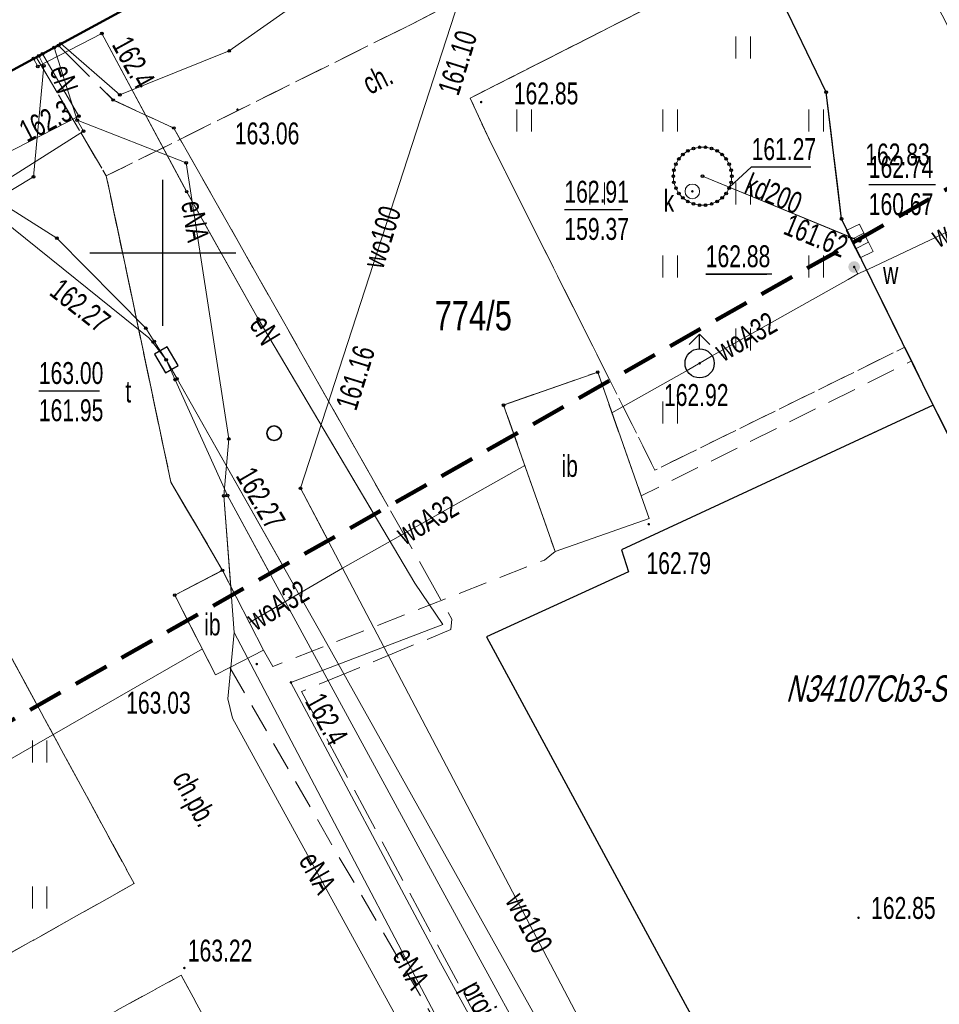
# Model space of a CAD drawing. Header units: metres. Extents: x 0 to 8443948, y 0 to 5887002.
# Tile 187 of 256: x 8442545 to 8442577, y 5886074 to 5886108. Entities that reach past the tile are written whole.
import ezdxf
from ezdxf.enums import TextEntityAlignment as Align

# ---------------------------------------------------------------- set-up
doc = ezdxf.new("R2010")
doc.units = ezdxf.units.M
doc.header["$MEASUREMENT"] = 0
for name, pattern in [('1.0_0.5', [1.5, 1, -0.5]), ('1.5_0.5', [2, 1.5, -0.5]), ('4', [1.8, 1.2, -0.6])]:
    doc.linetypes.add(name, pattern=pattern)
doc.layers.get('0').update_dxf_attribs({"color": 250, "linetype": 'CONTINUOUS', "lineweight": 5})
doc.layers.add('- ABM', color=200, linetype='CONTINUOUS', lineweight=30)
for name, color, linetype in [('211-numer działki ewidencyjnej', 253, 'CONTINUOUS'), ('312-budynek ewidencyjny', 253, 'CONTINUOUS'), ('chodnik', 253, 'CONTINUOUS'), ('chodnik-Atr17', 253, 'CONTINUOUS'), ('hydrant', 253, 'CONTINUOUS'), ('inna budowla', 253, 'CONTINUOUS'), ('inna budowla-Atr17', 253, 'CONTINUOUS'), ('jezdnia', 253, 'CONTINUOUS'), ('komora podziemna', 253, 'CONTINUOUS'), ('kratka ściekowa', 253, 'CONTINUOUS'), ('krawężnik', 253, 'CONTINUOUS'), ('Obszar opracowania', 253, 'CONTINUOUS'), ('obszar utwardzony', 253, 'CONTINUOUS'), ('pikieta sztuczna', 253, 'CONTINUOUS'), ('pikieta sztuczna-Atr2', 253, 'CONTINUOUS'), ('przewód elektroenergetyczny podziemny', 253, 'CONTINUOUS'), ('przewód elektroenergetyczny podziemny - ob. projektowany', 253, 'CONTINUOUS'), ('przewód elektroenergetyczny podziemny - ob. projektowany-Atr1', 253, 'CONTINUOUS'), ('przewód elektroenergetyczny podziemny-Atr1', 253, 'CONTINUOUS'), ('przewód kanalizacyjny', 253, 'CONTINUOUS'), ('przewód kanalizacyjny-Atr1', 253, 'CONTINUOUS'), ('przewód telekomunikacyjny podziemny', 253, 'CONTINUOUS'), ('przewód wodociągowy', 253, 'CONTINUOUS'), ('przewód wodociągowy-Atr1', 253, 'CONTINUOUS'), ('Punkt roboczy BDOT GESUT K1', 7, 'CONTINUOUS'), ('rzędna', 253, 'CONTINUOUS'), ('rzędna-Atr2', 253, 'CONTINUOUS'), ('rzędna-Atr3', 253, 'CONTINUOUS'), ('Szczegółowa osnowa geodezyjna pozioma-Atr103', 253, 'CONTINUOUS'), ('trawnik', 253, 'CONTINUOUS'), ('Wstawianie ramki sekcyjnej z opisem', 253, 'CONTINUOUS'), ('właz do komory lub kanału - okrągły', 253, 'CONTINUOUS'), ('właz do komory lub kanału - okrągły-Atr17', 253, 'CONTINUOUS'), ('właz do komory lub kanału - prostokątny', 253, 'CONTINUOUS'), ('właz do komory lub kanału - prostokątny-Atr17', 253, 'CONTINUOUS'), ('zasuwa lub zawór', 253, 'CONTINUOUS'), ('zasuwa lub zawór-Atr17', 253, 'CONTINUOUS')]:
    doc.layers.add(name, color=color, linetype=linetype)
doc.styles.get("Standard").update_dxf_attribs({"font": 'Working1250', "width": 0.75})

# ---------------------------------------------------------------- blocks, each defined once
blk = doc.blocks.new('TU04')
at = {"color": 0, "linetype": 'Continuous', "lineweight": 13}
for p, q in [((0, 0), (0, 0.75)), ((0.5, 0), (0.5, 0.75))]:
    blk.add_line(p, q, dxfattribs=at)
blk = doc.blocks.new('PW01')
at = {"linetype": 'Continuous', "lineweight": 13}
h = blk.add_hatch(color=0, dxfattribs=at)
edge = h.paths.add_edge_path()
edge.add_arc((0, 0), 0.045, 0, 360)
blk = doc.blocks.new('SUWH')
at = {"color": 0, "linetype": 'Continuous'}
for p in [(-0.354, 0.646), (0, 0.5), (0.354, 0.646)]:
    blk.add_line(p, (0, 1), dxfattribs=at)
blk.add_circle((0, 0), 0.5, dxfattribs=at)
blk = doc.blocks.new('US25')
at = {"linetype": 'Continuous', "lineweight": 0}
h = blk.add_hatch(color=0, dxfattribs=at)
edge = h.paths.add_edge_path()
edge.add_arc((0, 0), 0.2, 0, 360)
blk = doc.blocks.new('US05')
at = {"color": 0, "linetype": 'Continuous', "lineweight": 13}
for p, q in [((-0.525, -0.25), (-0.525, 0.25)), ((-0.525, 0.25), (-0.175, 0.25)), ((-0.175, -0.25), (-0.175, 0.25)), ((-0.175, 0.25), (0.175, 0.25)), ((0.175, -0.25), (0.175, 0.25)), ((0.175, 0.25), (0.525, 0.25)), ((0.525, -0.25), (0.525, 0.25)), ((-0.525, -0.25), (-0.175, -0.25)), ((-0.175, -0.25), (0.175, -0.25)), ((0.175, -0.25), (0.525, -0.25))]:
    blk.add_line(p, q, dxfattribs=at)
blk = doc.blocks.new('RAMKA500K')
at = {"color": 0}
for p, q in [((150, 97.5), (150, 102.5)), ((147.5, 100), (152.5, 100))]:
    blk.add_line(p, q, dxfattribs=at)
blk = doc.blocks.new('US22')
at = {"color": 0, "linetype": 'Continuous', "lineweight": 13}
blk.add_circle((0, 0), 0.25, dxfattribs=at)
blk = doc.blocks.new('SUPWP')
at = {"color": 0, "linetype": 'Continuous'}
blk.add_lwpolyline([(-0.375, -0.25), (0.375, -0.25), (0.375, 0.25), (-0.375, 0.25)], close=True, dxfattribs=at)
blk = doc.blocks.new('PIKIETAW1891')
at = {"color": 0}
blk.add_circle((0, 0), 0.045, dxfattribs=at)
blk = doc.blocks.new('GBNMKOIU')
at = {"layer": '- ABM', "color": 1, "linetype": 'Continuous', "lineweight": 35}
blk.add_circle((-14.864, -412.998), 0.25, dxfattribs=at)
at = {"layer": '312-budynek ewidencyjny', "color": 7, "linetype": 'Continuous', "lineweight": 50, "flags": 128}
blk.add_lwpolyline([(-29.855, -409.112), (-30.255, -415.664)], dxfattribs=at)
at = {"layer": 'chodnik', "color": 7, "linetype": '1.0_0.5', "lineweight": 18}
for points in [[(-10.918, -417.056), (-11.814, -416.981), (-15.313, -416.883), (-25.382, -413.202), (-24.268, -401.731), (-23.289, -389.834), (-20.076, -390.202)], [(-20.076, -390.202), (-21.045, -401.232), (-19.29, -401.444), (-10.309, -402.288)], [(-10.321, -402.594), (-10.774, -402.493), (-11.521, -405.823), (-10.464, -406.059)], [(-30.255, -415.664), (-30.105, -413.082), (-25.382, -413.202), (-15.313, -416.883), (-11.814, -416.981), (-11.962, -418.822), (-10.994, -418.904)], [(-11.238, -424.812), (-16.117, -424.515)]]:
    blk.add_lwpolyline(points, dxfattribs=at)
at = {"layer": 'inna budowla', "color": 7, "linetype": 'Continuous', "lineweight": 18}
for points in [[(-11.521, -405.823), (-10.774, -402.493), (-10.321, -402.594)], [(-10.464, -406.059), (-11.521, -405.823)], [(-11.962, -418.822), (-11.814, -416.981), (-10.918, -417.056)], [(-10.994, -418.904), (-11.962, -418.822)]]:
    blk.add_lwpolyline(points, dxfattribs=at)
at = {"layer": 'jezdnia', "color": 7, "linetype": '1.5_0.5', "lineweight": 18}
blk.add_lwpolyline([(-69.144, -384.999), (-62.879, -385.665), (-51.636, -386.861), (-36.571, -388.356), (-35.352, -388.48), (-23.289, -389.834), (-20.076, -390.202), (-14.767, -390.781), (-10.805, -392.63), (-9.914, -392.721)], dxfattribs=at)
at = {"layer": 'komora podziemna', "color": 34, "linetype": 'Continuous', "lineweight": 18, "flags": 128}
blk.add_lwpolyline([(-14.035, -395.046), (-13.867, -395.174), (-13.735, -395.34), (-13.635, -395.52), (-13.582, -395.718), (-13.562, -395.931), (-13.594, -396.134), (-13.672, -396.334), (-13.778, -396.503), (-13.923, -396.66), (-14.091, -396.779), (-14.291, -396.855), (-14.493, -396.894), (-14.698, -396.883), (-14.905, -396.837), (-15.094, -396.743), (-15.261, -396.614), (-15.394, -396.449), (-15.494, -396.269), (-15.547, -396.071), (-15.567, -395.858), (-15.534, -395.654), (-15.457, -395.455), (-15.351, -395.285), (-15.206, -395.128), (-15.038, -395.009), (-14.837, -394.934), (-14.636, -394.895), (-14.43, -394.905), (-14.223, -394.952)], close=True, dxfattribs=at)
at = {"layer": 'krawężnik', "color": 7, "linetype": 'Continuous', "lineweight": 25}
blk.add_lwpolyline([(-9.914, -392.72), (-10.805, -392.63), (-14.767, -390.781), (-20.076, -390.202), (-23.289, -389.834), (-35.352, -388.48), (-36.571, -388.356), (-51.636, -386.861), (-62.879, -385.665), (-69.144, -384.999)], dxfattribs=at)
at = {"layer": 'przewód elektroenergetyczny podziemny', "color": 1, "linetype": 'Continuous', "lineweight": 18, "flags": 128}
for points in [[(-27.98, -383.828), (-27.566, -393.211), (-26.783, -407.364), (-27.496, -411.339), (-30.05, -412.126)], [(-27.531, -413.039), (-30.062, -412.39)], [(-34.28, -450.605), (-32.689, -434.517), (-32.423, -430.863), (-31.524, -422.889), (-31.451, -422.262), (-31.153, -421.918), (-26.733, -418.5), (-26.675, -415.33), (-29.713, -413.021), (-30.091, -412.985)], [(-30.087, -412.846), (-27.618, -412.914), (-28.235, -420.227), (-28.915, -432.947), (-30.359, -449.234), (-30.03, -449.557), (-20.196, -450.592), (-14.785, -450.799)]]:
    blk.add_lwpolyline(points, dxfattribs=at)
at = {"layer": 'przewód elektroenergetyczny podziemny', "color": 1, "linetype": 'Continuous', "lineweight": 18}
for points in [[(-10.692, -411.568), (-18.471, -411.386), (-23.467, -411.155), (-29.601, -410.745), (-29.807, -413.209), (-30.11, -413.185)], [(-10.923, -417.18), (-13.956, -415.596), (-15.52, -414.419), (-24.318, -410.648), (-27.531, -413.039)], [(-27.531, -413.039), (-27.093, -413.053), (-27.059, -418.155), (-27.42, -418.543), (-32.105, -422.102), (-32.595, -422.621), (-32.794, -423.11), (-32.873, -423.803), (-35.064, -449.915), (-37.122, -460.821), (-38.212, -467.213), (-38.983, -473.923), (-39.446, -478.196), (-40.759, -486.831), (-40.89, -487.699)]]:
    blk.add_lwpolyline(points, dxfattribs=at)
at = {"layer": 'przewód elektroenergetyczny podziemny - ob. projektowany', "color": 3, "linetype": '1.5_0.5', "lineweight": 18}
blk.add_lwpolyline([(-30.042, -412.226), (-27.465, -411.63), (-25.55, -410.374), (-10.669, -411.015)], dxfattribs=at)
at = {"layer": 'przewód kanalizacyjny', "color": 34, "linetype": 'Continuous', "lineweight": 18, "flags": 128}
blk.add_lwpolyline([(-9.832, -392.506), (-14.564, -395.894)], dxfattribs=at)
at = {"layer": 'przewód telekomunikacyjny podziemny', "color": 30, "linetype": 'Continuous', "lineweight": 18, "flags": 128}
for points in [[(-18.952, -414.799), (-19.704, -414.813), (-20.239, -414.821), (-24.47, -415.763), (-27.074, -417.026), (-32.127, -417.113), (-51.276, -416.063), (-53.608, -416.116), (-55.817, -418.143), (-64.316, -417.859), (-67.301, -416.408)], [(-28.942, -417.64), (-28.179, -417.739), (-28.095, -417.756), (-19.901, -414.903), (-19.71, -414.88), (-18.952, -414.799)]]:
    blk.add_lwpolyline(points, dxfattribs=at)
at = {"layer": 'przewód telekomunikacyjny podziemny', "color": 30, "linetype": 'Continuous', "lineweight": 18}
for points in [[(-10.84, -415.149), (-18.205, -414.83), (-18.952, -414.799)], [(-10.861, -415.664), (-13.896, -415.481), (-18.211, -414.897), (-18.952, -414.799)]]:
    blk.add_lwpolyline(points, dxfattribs=at)
at = {"layer": 'przewód wodociągowy', "color": 5, "linetype": 'Continuous', "lineweight": 18}
blk.add_lwpolyline([(-10.766, -413.378), (-12.784, -413.228), (-24.729, -399.015), (-31.609, -398.61)], dxfattribs=at)
at = {"layer": 'rzędna-Atr2', "color": 7, "flags": 128}
for points in [[(-11.305, -391.221), (-10.231, -389.501)], [(-13.755, -395.315), (-13.946, -394.3), (-13.009, -392.798)], [(-11.664, -397.575), (-10.555, -395.799)], [(-16.102, -400.51), (-15.047, -398.821)], [(-20.362, -419.059), (-19.264, -417.3)]]:
    blk.add_lwpolyline(points, dxfattribs=at)
at = {"layer": 'trawnik', "color": 7, "linetype": '1.0_0.5', "lineweight": 18}
for points in [[(-10.309, -402.288), (-19.29, -401.444), (-21.045, -401.232), (-20.076, -390.202), (-14.767, -390.781), (-10.805, -392.63), (-9.914, -392.721)], [(-16.467, -429.531), (-16.117, -424.515), (-11.238, -424.812)]]:
    blk.add_lwpolyline(points, dxfattribs=at)
at = {"layer": 'kratka ściekowa', "color": 34, "linetype": 'Continuous', "lineweight": 18, "rotation": 354.7542465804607}
blk.add_blockref('US05', (-9.832, -392.506), dxfattribs=at)
at = {"layer": 'pikieta sztuczna', "color": 7, "linetype": 'Continuous', "lineweight": 13, "rotation": 58.02224658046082}
for p in [(-20.733, -400.979), (-24.929, -408.191)]:
    blk.add_blockref('PW01', p, dxfattribs=at)
at = {"layer": 'Punkt roboczy BDOT GESUT K1', "color": 6, "linetype": 'Continuous', "lineweight": 18, "rotation": 58.02224658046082}
for p in [(-14.767, -390.781), (-9.832, -392.506), (-10.805, -392.63), (-14.837, -394.934), (-14.636, -394.895), (-14.43, -394.905), (-14.223, -394.952), (-15.351, -395.285), (-15.206, -395.128), (-15.038, -395.009), (-14.035, -395.046), (-13.867, -395.174), (-15.534, -395.654), (-15.457, -395.455), (-13.735, -395.34), (-13.635, -395.52), (-15.567, -395.858), (-14.564, -395.894), (-13.582, -395.718), (-13.562, -395.931), (-15.547, -396.071), (-15.494, -396.269), (-13.594, -396.134), (-15.394, -396.449), (-15.261, -396.614), (-13.923, -396.66), (-13.778, -396.503), (-13.672, -396.334), (-15.094, -396.743), (-14.905, -396.837), (-14.698, -396.883), (-14.493, -396.894), (-14.291, -396.855), (-14.091, -396.779), (-10.774, -402.493), (-11.521, -405.823), (-26.783, -407.364), (-25.55, -410.374), (-29.601, -410.745), (-24.318, -410.648), (-23.467, -411.155), (-27.496, -411.339), (-18.471, -411.386), (-27.465, -411.63), (-30.05, -412.126), (-30.062, -412.39), (-30.042, -412.226), (-30.087, -412.846), (-30.11, -413.185), (-30.091, -412.985), (-29.713, -413.021), (-27.618, -412.914), (-27.531, -413.039), (-27.093, -413.053), (-29.807, -413.209), (-12.784, -413.228), (-15.52, -414.419), (-20.239, -414.821), (-19.704, -414.813), (-18.952, -414.799), (-18.205, -414.83), (-18.211, -414.897), (-26.675, -415.33), (-13.896, -415.481), (-24.47, -415.763), (-13.956, -415.596), (-11.814, -416.981), (-11.962, -418.822)]:
    blk.add_blockref('PIKIETAW1891', p, dxfattribs=at)
at = {"layer": 'rzędna', "color": 34, "linetype": 'Continuous', "lineweight": 18, "rotation": 58.02224658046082}
for p in [(-9.832, -392.506), (-10.147, -392.746), (-13.755, -395.315), (-14.309, -396.467)]:
    blk.add_blockref('PW01', p, dxfattribs=at)
at = {"layer": 'rzędna', "color": 1, "linetype": 'Continuous', "lineweight": 18, "rotation": 58.02224658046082}
for p in [(-29.601, -410.745), (-27.618, -412.914)]:
    blk.add_blockref('PW01', p, dxfattribs=at)
at = {"layer": 'rzędna', "color": 5, "linetype": 'Continuous', "lineweight": 18, "rotation": 58.02224658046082}
blk.add_blockref('PW01', (-12.784, -413.228), dxfattribs=at)
at = {"layer": 'rzędna', "color": 30, "linetype": 'Continuous', "lineweight": 18}
for p, rotation in [((-19.71, -414.88), 58.02224658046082), ((-18.952, -414.799), 358.1592465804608), ((-18.205, -414.83), 58.02224658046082)]:
    blk.add_blockref('PW01', p, dxfattribs=dict(at, rotation=rotation))
at = {"layer": 'trawnik', "color": 7, "linetype": 'Continuous', "lineweight": 18, "rotation": 58.02224658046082}
for p in [(-13.934, -391.998), (-17.379, -392.794), (-9.693, -394.646), (-13.137, -395.442), (-16.582, -396.239), (-12.341, -398.887), (-15.785, -399.684), (-19.23, -400.48)]:
    blk.add_blockref('TU04', p, dxfattribs=at)
at = {"layer": 'właz do komory lub kanału - okrągły', "color": 7, "linetype": 'Continuous', "lineweight": 18, "rotation": 58.02224658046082}
blk.add_blockref('US22', (-14.309, -396.467), dxfattribs=at)
at = {"layer": 'właz do komory lub kanału - prostokątny', "color": 7, "linetype": 'Continuous', "lineweight": 18, "rotation": 358.1592465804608}
blk.add_blockref('SUPWP', (-18.952, -414.799), dxfattribs=at)
at = {"layer": '211-numer działki ewidencyjnej', "color": 7, "linetype": 'Continuous', "lineweight": 18, "width": 0.79}
blk.add_text('774/5', height=1, rotation=58.0222, dxfattribs=at).set_placement((-14.942, -406.469))
at = {"layer": 'chodnik-Atr17', "color": 7, "width": 0.72}
blk.add_text('ch.', height=0.75, rotation=84.4532, dxfattribs=at).set_placement((-22.954, -404.084))
at = {"layer": 'pikieta sztuczna-Atr2', "color": 7, "width": 0.72}
for s, p in [('162.83', (-11.928, -390.974)), ('162.85', (-20.072, -400.071)), ('163.06', (-23.968, -408.898))]:
    blk.add_text(s, height=0.75, rotation=58.0222, dxfattribs=at).set_placement(p)
at = {"layer": 'przewód elektroenergetyczny podziemny-Atr1', "color": 1, "width": 0.72}
for s, rotation, p in [('eNA', 337.4842, (-23.101, -411.172)), ('eN', 359.3872, (-18.485, -411.389)), ('eN', 346.2662, (-29.413, -412.559))]:
    blk.add_text(s, height=0.75, rotation=rotation, dxfattribs=at).set_placement(p, align=Align.MIDDLE_LEFT)
at = {"layer": 'przewód kanalizacyjny-Atr1', "color": 34, "width": 0.72}
blk.add_text('kd200', height=0.75, rotation=35.5982, dxfattribs=at).set_placement((-13.35, -395.026))
at = {"layer": 'przewód wodociągowy-Atr1', "color": 5, "width": 0.72}
blk.add_text('wo100', height=0.75, rotation=130.7202, dxfattribs=at).set_placement((-17.919, -407.121), align=Align.MIDDLE_LEFT)
at = {"layer": 'rzędna-Atr2', "color": 34, "width": 0.72}
for s, p in [('162.74', (-11.312, -391.217)), ('161.27', (-13.953, -394.296)), ('162.91', (-16.109, -400.506))]:
    blk.add_text(s, height=0.75, rotation=58.0222, dxfattribs=at).set_placement(p, align=Align.BOTTOM_LEFT)
blk.add_text('161.62', height=0.75, rotation=35.5982, dxfattribs=at).set_placement((-10.1, -392.728), align=Align.TOP_RIGHT)
at = {"layer": 'rzędna-Atr2', "color": 5, "width": 0.72}
blk.add_text('162.88', height=0.75, rotation=58.0222, dxfattribs=at).set_placement((-11.671, -397.571), align=Align.BOTTOM_LEFT)
for s, p in [('161.10', (-21.299, -401.545)), ('161.16', (-14, -410.228))]:
    blk.add_text(s, height=0.75, rotation=130.7202, dxfattribs=at).set_placement(p)
at = {"layer": 'rzędna-Atr2', "color": 1, "width": 0.72}
for s, rotation, p in [('162.4', 356.9032, (-29.109, -410.674)), ('162.3', 85.1802, (-27.789, -414.905))]:
    blk.add_text(s, height=0.75, rotation=rotation, dxfattribs=at).set_placement(p)
at = {"layer": 'rzędna-Atr2', "color": 30, "width": 0.72}
for rotation, p in [(358.1572, (-14.335, -414.9)), (19.8792, (-23, -417.035))]:
    blk.add_text('162.27', height=0.75, rotation=rotation, dxfattribs=at).set_placement(p)
blk.add_text('163.00', height=0.75, rotation=58.0222, dxfattribs=at).set_placement((-20.369, -419.055), align=Align.BOTTOM_LEFT)
at = {"layer": 'rzędna-Atr3', "color": 34, "width": 0.72}
for s, p in [('160.67', (-10.229, -391.893)), ('159.37', (-15.028, -401.181))]:
    blk.add_text(s, height=0.75, rotation=58.0222, dxfattribs=at).set_placement(p, align=Align.BOTTOM_LEFT)
at = {"layer": 'rzędna-Atr3', "color": 30, "width": 0.72}
blk.add_text('161.95', height=0.75, rotation=58.0222, dxfattribs=at).set_placement((-19.287, -419.73), align=Align.BOTTOM_LEFT)
at = {"layer": 'właz do komory lub kanału - okrągły-Atr17', "color": 7, "width": 0.72}
blk.add_text('k', height=0.75, rotation=58.0222, dxfattribs=at).set_placement((-14.234, -397.669))
at = {"layer": 'właz do komory lub kanału - prostokątny-Atr17', "color": 7, "width": 0.72}
blk.add_text('t', height=0.75, rotation=58.0222, dxfattribs=at).set_placement((-18.455, -416.76))

msp = doc.modelspace()

# ---------------------------------------------------------------- linework, layer by layer
at = {"layer": 'chodnik', "color": 253, "linetype": '1.0_0.5', "lineweight": 18, "flags": 128}
for points in [[(8442543.4, 5886105.47), (8442545.67, 5886106.71), (8442548.07, 5886102.64), (8442550.28, 5886092.15), (8442552.05, 5886089.13), (8442550.41, 5886088.28), (8442551.81, 5886085.55), (8442552.3, 5886085.8), (8442556.02, 5886079.34), (8442567.38, 5886059.93), (8442567.59, 5886060.06), (8442606.87, 5886074.51), (8442642.7, 5886087.91), (8442633.35, 5886079.15), (8442601.02, 5886067.07), (8442580.61, 5886059.79), (8442563.12, 5886053.38), (8442563.6, 5886052.17), (8442563.45, 5886052.1), (8442561.29, 5886056.02), (8442559.88, 5886058.54), (8442557.57, 5886062.56), (8442553.39, 5886060.36), (8442555.64, 5886056.25), (8442548.68, 5886052.79), (8442546.36, 5886056.98), (8442536, 5886051.06), (8442537.92, 5886047.49), (8442527.46, 5886042.32), (8442524.9, 5886046.92), (8442524.32, 5886047.79), (8442521.83, 5886052.35), (8442527.04, 5886055.13), (8442521.71, 5886064.74), (8442517.77, 5886071.93), (8442512.64, 5886069.17), (8442507.34, 5886066.4), (8442498.68, 5886082.12), (8442498.38, 5886082.66), (8442498.92, 5886082.96), (8442498.37, 5886083.96), (8442508.09, 5886089.53), (8442498.58, 5886106.25), (8442493.69, 5886103.5), (8442493.1, 5886104.55), (8442532.32, 5886125.85)], [(8442553.45, 5886086.4), (8442553.77, 5886085.83), (8442563.07, 5886089.48), (8442563.43, 5886089.78), (8442561.67, 5886094.79), (8442564.89, 5886095.92), (8442566.38, 5886091.68), (8442575.64, 5886096.3), (8442575.4, 5886096.77), (8442566.85, 5886092.56), (8442561.27, 5886103.7), (8442560.52, 5886105.3), (8442570.39, 5886110.32), (8442569, 5886113.24), (8442558.39, 5886107.77), (8442548.07, 5886102.64), (8442550.28, 5886092.15), (8442552.05, 5886089.13)], [(8442538.94, 5886086.43), (8442543.38, 5886088.79), (8442549.02, 5886078.4), (8442544.66, 5886075.95)], [(8442543.38, 5886088.79), (8442538.94, 5886086.43), (8442544.66, 5886075.95), (8442549.02, 5886078.4)], [(8442550.63, 5886075.26), (8442555.98, 5886065.48), (8442551.88, 5886063.14), (8442546.35, 5886072.92)], [(8442550.63, 5886075.26), (8442546.35, 5886072.92), (8442551.88, 5886063.14), (8442555.98, 5886065.48)]]:
    msp.add_lwpolyline(points, close=True, dxfattribs=at)
at = {"layer": 'inna budowla', "color": 253, "linetype": 'Continuous', "lineweight": 18, "flags": 128}
for points in [[(8442561.67, 5886094.79), (8442563.43, 5886089.78), (8442566.65, 5886090.9), (8442566.38, 5886091.68), (8442564.89, 5886095.92)], [(8442550.41, 5886088.28), (8442551.81, 5886085.55), (8442552.3, 5886085.8), (8442553.45, 5886086.4), (8442552.05, 5886089.13)]]:
    msp.add_lwpolyline(points, close=True, dxfattribs=at)
at = {"layer": 'jezdnia', "color": 253, "linetype": '1.5_0.5', "lineweight": 18, "flags": 128}
msp.add_lwpolyline([(8442759.356, 5886144.937), (8442751.29, 5886140.38), (8442749.6, 5886139.46), (8442747.9, 5886138.49), (8442733.3, 5886129.67), (8442729.22, 5886127.22), (8442728.01, 5886126.51), (8442726.04, 5886125.3), (8442724.81, 5886124.54), (8442724.75, 5886124.53), (8442724.32, 5886124.35), (8442715.57, 5886137.74), (8442712.8, 5886142.55), (8442713.92, 5886143.01), (8442709.47, 5886151.91), (8442714.64, 5886154.55), (8442712.22, 5886159.29), (8442689.64, 5886146.92), (8442643.1, 5886121.28), (8442611.63, 5886103.75), (8442604.6, 5886100), (8442604.41, 5886099.86), (8442604.21, 5886099.73), (8442604.02, 5886099.61), (8442603.83, 5886099.48), (8442603.64, 5886099.35), (8442603.44, 5886099.23), (8442603.25, 5886099.12), (8442603.04, 5886099), (8442602.85, 5886098.88), (8442602.65, 5886098.76), (8442602.45, 5886098.65), (8442602.25, 5886098.55), (8442602.04, 5886098.44), (8442601.84, 5886098.33), (8442601.63, 5886098.23), (8442601.42, 5886098.14), (8442601.18, 5886098.04), (8442600.94, 5886097.95), (8442600.7, 5886097.87), (8442600.46, 5886097.79), (8442600.21, 5886097.71), (8442599.97, 5886097.63), (8442599.73, 5886097.56), (8442599.48, 5886097.48), (8442599.23, 5886097.41), (8442598.98, 5886097.35), (8442598.73, 5886097.28), (8442598.48, 5886097.22), (8442598.23, 5886097.17), (8442597.98, 5886097.11), (8442597.73, 5886097.06), (8442597.48, 5886097), (8442597.23, 5886096.96), (8442596.98, 5886096.92), (8442596.73, 5886096.87), (8442596.47, 5886096.84), (8442596.22, 5886096.8), (8442595.96, 5886096.76), (8442595.71, 5886096.74), (8442595.46, 5886096.71), (8442595.2, 5886096.68), (8442594.95, 5886096.66), (8442594.69, 5886096.65), (8442594.43, 5886096.63), (8442594.18, 5886096.61), (8442593.92, 5886096.61), (8442593.67, 5886096.6), (8442593.41, 5886096.59), (8442593.15, 5886096.6), (8442592.9, 5886096.59), (8442592.64, 5886096.59), (8442592.38, 5886096.61), (8442592.13, 5886096.61), (8442591.87, 5886096.62), (8442591.61, 5886096.63), (8442591.35, 5886096.66), (8442591.1, 5886096.68), (8442590.84, 5886096.7), (8442590.58, 5886096.74), (8442590.33, 5886096.77), (8442590.07, 5886096.8), (8442589.81, 5886096.85), (8442589.56, 5886096.9), (8442589.31, 5886096.94), (8442589.05, 5886097.01), (8442588.8, 5886097.06), (8442588.55, 5886097.12), (8442588.3, 5886097.18), (8442588.05, 5886097.26), (8442587.8, 5886097.33), (8442587.57, 5886097.41), (8442587.32, 5886097.5), (8442587.08, 5886097.58), (8442586.83, 5886097.67), (8442586.59, 5886097.77), (8442586.35, 5886097.86), (8442586.11, 5886097.96), (8442585.87, 5886098.06), (8442585.64, 5886098.18), (8442585.42, 5886098.29), (8442585.18, 5886098.4), (8442584.95, 5886098.52), (8442584.73, 5886098.65), (8442584.5, 5886098.78), (8442584.27, 5886098.9), (8442584.06, 5886099.04), (8442583.84, 5886099.17), (8442583.62, 5886099.31), (8442583.4, 5886099.44), (8442583.18, 5886099.6), (8442582.97, 5886099.74), (8442582.77, 5886099.89), (8442582.56, 5886100.04), (8442582.35, 5886100.21), (8442582.15, 5886100.37), (8442581.95, 5886100.53), (8442581.76, 5886100.7), (8442581.56, 5886100.88), (8442581.37, 5886101.05), (8442581.18, 5886101.22), (8442580.99, 5886101.4), (8442580.82, 5886101.58), (8442580.64, 5886101.78), (8442580.46, 5886101.96), (8442580.28, 5886102.15), (8442580.11, 5886102.34), (8442579.95, 5886102.54), (8442579.78, 5886102.75), (8442579.62, 5886102.95), (8442579.46, 5886103.15), (8442579.31, 5886103.36), (8442579.16, 5886103.56), (8442579.01, 5886103.78), (8442578.86, 5886104), (8442578.73, 5886104.21), (8442578.59, 5886104.43), (8442572, 5886117.25), (8442563.93, 5886133.51), (8442555.08, 5886151.15), (8442549.43, 5886162.63), (8442542.07, 5886177.49), (8442534.06, 5886193.7), (8442530.38, 5886191.77), (8442534.2, 5886184.23), (8442541.47, 5886169.6), (8442548.17, 5886156.03), (8442551.57, 5886149.03), (8442556.51, 5886138.86), (8442563.22, 5886125.29), (8442563.76, 5886124.19), (8442569, 5886113.24), (8442570.39, 5886110.32), (8442572.71, 5886105.51), (8442573.24, 5886101.17), (8442575.4, 5886096.77), (8442575.64, 5886096.3), (8442576.38, 5886094.79), (8442583.47, 5886080.71), (8442602.22, 5886090.82), (8442605.79, 5886095.78), (8442643.05, 5886116.68), (8442691.18, 5886143.86), (8442695.18, 5886144.66), (8442700.32, 5886144.21), (8442706.35, 5886147.09), (8442720.65, 5886121.83), (8442715.97, 5886119.12), (8442694.55, 5886106.96), (8442672.95, 5886095), (8442633.35, 5886079.15), (8442601.02, 5886067.07), (8442603.33, 5886062.73), (8442636.81, 5886075.13), (8442669.18, 5886087.2), (8442722.33, 5886117.37), (8442736.89, 5886090.51), (8442749.75, 5886067.82), (8442750.35, 5886065.36), (8442748.3, 5886060.22), (8442727.55, 5886048.59), (8442706.92, 5886037.35), (8442700.86, 5886034.06), (8442696.91, 5886032.93), (8442686.94, 5886026.82), (8442691.09, 5886019.23), (8442696.67, 5886021.77), (8442696.66, 5886022.03), (8442696.66, 5886022.29), (8442696.66, 5886022.39), (8442696.67, 5886022.55), (8442696.7, 5886022.81), (8442696.73, 5886023.06), (8442696.78, 5886023.32), (8442696.84, 5886023.57), (8442696.91, 5886023.82), (8442697, 5886024.07), (8442697.09, 5886024.31), (8442697.19, 5886024.55), (8442697.3, 5886024.79), (8442697.43, 5886025.01), (8442697.57, 5886025.23), (8442697.71, 5886025.45), (8442697.86, 5886025.66), (8442698.03, 5886025.86), (8442698.21, 5886026.05), (8442698.39, 5886026.23), (8442698.58, 5886026.41), (8442698.78, 5886026.58), (8442698.99, 5886026.74), (8442699.2, 5886026.88), (8442699.42, 5886027.02), (8442699.64, 5886027.15), (8442699.38, 5886027.72), (8442736.54, 5886047.86), (8442747.4, 5886053.24), (8442747.58, 5886053.29), (8442747.77, 5886053.34), (8442747.95, 5886053.36), (8442748.14, 5886053.38), (8442748.33, 5886053.37), (8442748.51, 5886053.36), (8442748.7, 5886053.34), (8442748.88, 5886053.31), (8442749.06, 5886053.25), (8442749.24, 5886053.19), (8442749.41, 5886053.12), (8442749.57, 5886053.03), (8442749.74, 5886052.94), (8442749.89, 5886052.83), (8442750.04, 5886052.71), (8442750.18, 5886052.58), (8442750.31, 5886052.35), (8442750.41, 5886052.11), (8442750.49, 5886051.85), (8442750.55, 5886051.59), (8442750.58, 5886051.33), (8442750.59, 5886051.06), (8442750.57, 5886050.8), (8442750.51, 5886050.53), (8442750.44, 5886050.27), (8442750.35, 5886050.02), (8442750.22, 5886049.79), (8442750.07, 5886049.56), (8442749.91, 5886049.35), (8442749.72, 5886049.17), (8442758.7, 5886054.47), (8442758.48, 5886055.04), (8442758.29, 5886055.63), (8442758.15, 5886056.24), (8442758.07, 5886056.86), (8442758.03, 5886057.47), (8442758.03, 5886058.09), (8442758.09, 5886058.71), (8442758.2, 5886059.32), (8442758.36, 5886059.92), (8442758.55, 5886060.51), (8442758.8, 5886061.08), (8442759.1, 5886061.62), (8442760.25, 5886063.95), (8442772.45, 5886070.73), (8442797.281, 5886084.192)], dxfattribs=at)
at = {"layer": 'krawężnik', "color": 253, "linetype": 'Continuous', "lineweight": 25, "flags": 128}
for points in [[(8442643.05, 5886116.68), (8442605.79, 5886095.78), (8442602.22, 5886090.82), (8442583.47, 5886080.71), (8442576.38, 5886094.79), (8442573.24, 5886101.17), (8442572.71, 5886105.51), (8442570.39, 5886110.32), (8442569, 5886113.24), (8442563.76, 5886124.19), (8442563.22, 5886125.29), (8442556.51, 5886138.86), (8442551.57, 5886149.03), (8442548.17, 5886156.03), (8442541.47, 5886169.6), (8442534.2, 5886184.23)], [(8442576.38, 5886094.79), (8442565.7, 5886089.83), (8442565.95, 5886089.08), (8442561.08, 5886086.85), (8442567.89, 5886074.27), (8442572.97, 5886065), (8442593.35, 5886072.59), (8442614.1, 5886080.38), (8442637.12, 5886089.01), (8442642.74, 5886091.07)]]:
    msp.add_lwpolyline(points, dxfattribs=at)
at = {"layer": 'Obszar opracowania', "color": 132, "linetype": '4', "lineweight": 200, "flags": 128}
msp.add_lwpolyline([(8442458.55, 5886034.95), (8442518.17, 5885958.05), (8442584.5, 5885845.16), (8442759.83, 5885930.18), (8442706.56, 5886026.84), (8442661.75, 5886007.44), (8442603.9, 5886098.45), (8442577.09, 5886102.33)], close=True, dxfattribs=at)
at = {"layer": 'obszar utwardzony', "color": 253, "linetype": '1.5_0.5', "lineweight": 18, "flags": 128}
msp.add_lwpolyline([(8442642.88, 5886102.55), (8442642.45, 5886102.36), (8442637.98, 5886110.56), (8442640.02, 5886111.81), (8442643.05, 5886116.68), (8442605.79, 5886095.78), (8442602.22, 5886090.82), (8442583.47, 5886080.71), (8442576.38, 5886094.79), (8442565.7, 5886089.83), (8442565.95, 5886089.08), (8442561.08, 5886086.85), (8442567.89, 5886074.27), (8442572.97, 5886065), (8442593.35, 5886072.59), (8442614.1, 5886080.38), (8442637.12, 5886089.01), (8442642.74, 5886091.07)], close=True, dxfattribs=at)
at = {"layer": 'przewód elektroenergetyczny podziemny', "color": 1, "linetype": 'Continuous', "lineweight": 18, "flags": 128}
for points in [[(8442567.84, 5886060.29), (8442567.64, 5886060.86), (8442559.44, 5886075.81), (8442554.39, 5886085.29), (8442559.59, 5886087.27), (8442558.63, 5886088.69), (8442553.27, 5886097.74), (8442550.82, 5886102.1), (8442547.92, 5886107.52), (8442545.72, 5886106.39), (8442545.58, 5886106.66)], [(8442552.45, 5886087), (8442552.09, 5886091.68), (8442552.26, 5886093.63), (8442550.8, 5886103.09), (8442547.07, 5886104.55)], [(8442567.84, 5886060.29), (8442565.94, 5886058.66), (8442562.53, 5886065.57), (8442552.39, 5886084.07), (8442552.23, 5886084.73), (8442552.45, 5886087)], [(8442617.54, 5885968.95), (8442612.3, 5885979.22), (8442610.13, 5885982.9), (8442599.12, 5886002.82), (8442587.69, 5886023.62), (8442575.58, 5886046.45), (8442574.71, 5886046.92), (8442573.08, 5886048.99), (8442571.29, 5886052.87), (8442569.38, 5886056.06), (8442567.69, 5886058.51), (8442567.2, 5886060.03), (8442564.08, 5886064.94), (8442562.29, 5886068.27), (8442552.45, 5886087)]]:
    msp.add_lwpolyline(points, dxfattribs=at)
at = {"layer": 'przewód elektroenergetyczny podziemny - ob. projektowany', "color": 3, "linetype": '1.5_0.5', "lineweight": 18, "flags": 128}
msp.add_lwpolyline([(8442546.43, 5886107.11), (8442548.3, 5886105.24), (8442550.38, 5886104.28), (8442559.9, 5886087.46), (8442559.86, 5886087.1), (8442554.75, 5886084.98), (8442567.87, 5886060.54), (8442568.16, 5886060.56), (8442586.67, 5886068.03), (8442587.66, 5886067.45), (8442589.41, 5886063.65), (8442590.51, 5886063.54)], dxfattribs=at)
at = {"layer": 'przewód kanalizacyjny', "color": 34, "linetype": 'Continuous', "lineweight": 18, "flags": 128}
msp.add_lwpolyline([(8442573.86, 5886100.41), (8442568.48, 5886102.63)], dxfattribs=at)
at = {"layer": 'przewód telekomunikacyjny podziemny', "color": 30, "linetype": 'Continuous', "lineweight": 18, "flags": 128}
for points in [[(8442570.76, 5886059.54), (8442555.62, 5886086.62), (8442550.49, 5886095.69), (8442550.12, 5886096.34)], [(8442578.91, 5886042.87), (8442569.45, 5886060.31), (8442563.82, 5886070.38), (8442559.52, 5886078.26), (8442552.22, 5886091.69), (8442550.43, 5886095.66), (8442550.12, 5886096.34)]]:
    msp.add_lwpolyline(points, dxfattribs=at)
at = {"layer": 'przewód wodociągowy', "color": 5, "linetype": 'Continuous', "lineweight": 18, "flags": 128}
for points in [[(8442556.16, 5886089.2), (8442554.72, 5886091.94), (8442560.45, 5886109.6), (8442557.15, 5886115.65)], [(8442573.8, 5886099.28), (8442574.16, 5886099.45), (8442580, 5886102.21)], [(8442573.8, 5886099.28), (8442573.67, 5886099.52)], [(8442565.37, 5886094.53), (8442567.95, 5886095.98), (8442568.79, 5886096.46), (8442573.47, 5886099.09), (8442573.8, 5886099.28)], [(8442556.16, 5886089.2), (8442562.4, 5886092.72)], [(8442556.16, 5886089.2), (8442552.97, 5886087.34)], [(8442567.07, 5886068.4), (8442556.16, 5886089.2)], [(8442551.36, 5886086.44), (8442537.15, 5886078.28), (8442524.88, 5886071.22), (8442514.67, 5886065.45)]]:
    msp.add_lwpolyline(points, dxfattribs=at)
at = {"layer": 'rzędna-Atr2', "color": 253, "flags": 128}
for points in [[(8442569.4, 5886102.25), (8442570.16, 5886102.95), (8442572.188, 5886102.95)], [(8442574.17, 5886102.34), (8442576.453, 5886102.34)], [(8442568.59, 5886099.28), (8442570.848, 5886099.28)]]:
    msp.add_lwpolyline(points, dxfattribs=at)
at = {"layer": 'trawnik', "color": 253, "linetype": '1.0_0.5', "lineweight": 18, "flags": 128}
for points in [[(8442575.4, 5886096.77), (8442573.24, 5886101.17), (8442572.71, 5886105.51), (8442570.39, 5886110.32), (8442560.52, 5886105.3), (8442561.27, 5886103.7), (8442566.85, 5886092.56)], [(8442538.94, 5886086.43), (8442544.66, 5886075.95), (8442549.02, 5886078.4), (8442543.38, 5886088.79)], [(8442550.63, 5886075.26), (8442546.35, 5886072.92), (8442551.88, 5886063.14), (8442555.98, 5886065.48)]]:
    msp.add_lwpolyline(points, close=True, dxfattribs=at)

# ---------------------------------------------------------------- block references
at = {"layer": '- ABM', "color": 1, "linetype": 'Continuous', "lineweight": 35, "rotation": 301.977755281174}
msp.add_blockref('GBNMKOIU', (8442912.012, 5886299.937), dxfattribs=at)
at = {"layer": 'hydrant', "color": 5, "linetype": 'Continuous', "lineweight": 18}
msp.add_blockref('SUWH', (8442568.38, 5886096.22), dxfattribs=at)
at = {"layer": 'kratka ściekowa', "color": 34, "linetype": 'Continuous', "lineweight": 18, "rotation": 296.732}
msp.add_blockref('US05', (8442573.86, 5886100.41), dxfattribs=at)
at = {"layer": 'pikieta sztuczna', "color": 253, "linetype": 'Continuous', "lineweight": 13}
for p in [(8442560.9, 5886105.17), (8442568.38, 5886096.22), (8442566.64, 5886090.71), (8442553.22, 5886085.92), (8442573.82, 5886077.23), (8442550.74, 5886075.51)]:
    msp.add_blockref('PW01', p, dxfattribs=at)
at = {"layer": 'rzędna', "color": 1, "linetype": 'Continuous', "lineweight": 18}
for p in [(8442547.92, 5886107.52), (8442554.39, 5886085.29)]:
    msp.add_blockref('PW01', p, dxfattribs=at)
at = {"layer": 'rzędna', "color": 34, "linetype": 'Continuous', "lineweight": 18}
for p in [(8442569.4, 5886102.25), (8442573.49, 5886100.55), (8442573.86, 5886100.41)]:
    msp.add_blockref('PW01', p, dxfattribs=at)
at = {"layer": 'rzędna', "color": 5, "linetype": 'Continuous', "lineweight": 18, "rotation": 299.137}
msp.add_blockref('PW01', (8442573.67, 5886099.52), dxfattribs=at)
at = {"layer": 'rzędna', "color": 30, "linetype": 'Continuous', "lineweight": 18}
msp.add_blockref('PW01', (8442550.49, 5886095.69), dxfattribs=at)
at = {"layer": 'rzędna', "color": 5, "linetype": 'Continuous', "lineweight": 18}
msp.add_blockref('PW01', (8442554.72, 5886091.94), dxfattribs=at)
at = {"layer": 'trawnik', "color": 253, "linetype": 'Continuous', "lineweight": 18}
for p in [(8442569.619, 5886106.659), (8442562.119, 5886104.159), (8442567.119, 5886104.159), (8442572.119, 5886104.159), (8442564.619, 5886101.659), (8442569.619, 5886101.659), (8442567.119, 5886099.159), (8442572.119, 5886099.159), (8442569.619, 5886096.659), (8442567.119, 5886094.159), (8442545.539, 5886082.549), (8442545.539, 5886077.549)]:
    msp.add_blockref('TU04', p, dxfattribs=at)
at = {"layer": 'Wstawianie ramki sekcyjnej z opisem', "color": 253, "linetype": 'Continuous', "lineweight": 13}
msp.add_blockref('RAMKA500K', (8442400, 5886000), dxfattribs=at)
at = {"layer": 'zasuwa lub zawór', "color": 5, "linetype": 'Continuous', "lineweight": 18, "rotation": 299.137}
msp.add_blockref('US25', (8442573.67, 5886099.52), dxfattribs=at)

# ---------------------------------------------------------------- texts
at = {"layer": 'chodnik-Atr17', "color": 253, "width": 0.72}
for s, rotation, p in [('ch.', 26.431, (8442557.09, 5886105.41)), ('ch.pb.', 298.494, (8442550.31, 5886082)), ('ch.pb.', 298.494, (8442550.31, 5886082))]:
    msp.add_text(s, height=0.75, rotation=rotation, dxfattribs=at).set_placement(p)
at = {"layer": 'inna budowla-Atr17', "color": 253, "width": 0.72}
for p in [(8442563.65, 5886092.33), (8442551.42, 5886086.9)]:
    msp.add_text('ib', height=0.75, dxfattribs=at).set_placement(p)
at = {"layer": 'pikieta sztuczna-Atr2', "color": 253, "width": 0.72}
for s, p in [('162.85', (8442562.02, 5886105.09)), ('162.92', (8442567.16, 5886094.76)), ('162.79', (8442566.56, 5886089)), ('163.03', (8442548.75, 5886084.22)), ('162.85', (8442574.25, 5886077.19)), ('163.22', (8442550.86, 5886075.73))]:
    msp.add_text(s, height=0.75, dxfattribs=at).set_placement(p)
at = {"layer": 'przewód elektroenergetyczny podziemny - ob. projektowany-Atr1', "color": 3, "width": 0.72}
msp.add_text('proj. e', height=0.75, rotation=298.228, dxfattribs=at).set_placement((8442560.21, 5886074.81))
at = {"layer": 'przewód elektroenergetyczny podziemny-Atr1', "color": 1, "width": 0.72}
for s, rotation, p in [('eNA', 279.462, (8442551, 5886101.78)), ('eN', 301.365, (8442553.26, 5886097.75)), ('eNA', 299.491, (8442554.96, 5886079.38)), ('eNA', 298.394, (8442558.17, 5886076.12))]:
    msp.add_text(s, height=0.75, rotation=rotation, dxfattribs=at).set_placement(p, align=Align.MIDDLE_LEFT)
at = {"layer": 'przewód kanalizacyjny-Atr1', "color": 34, "width": 0.72}
msp.add_text('kd200', height=0.75, rotation=337.576, dxfattribs=at).set_placement((8442569.86, 5886102.06))
at = {"layer": 'przewód wodociągowy-Atr1', "color": 5, "width": 0.72}
for s, rotation, p in [('woA32', 25.295, (8442576.39, 5886100.5)), ('wo100', 72.698, (8442557.18, 5886099.53)), ('woA32', 30.11, (8442569, 5886096.58)), ('woA32', 30.082, (8442558.1, 5886090.3)), ('woA32', 31.008, (8442552.99, 5886087.36)), ('wo100', 298.41, (8442562.04, 5886077.99))]:
    msp.add_text(s, height=0.75, rotation=rotation, dxfattribs=at).set_placement(p, align=Align.MIDDLE_LEFT)
at = {"layer": 'rzędna-Atr2', "color": 253, "width": 0.72}
for s, rotation, p in [('161.10', 72.698, (8442560.12, 5886105.35)), ('162.4', 298.881, (8442548.24, 5886107.14)), ('161.16', 72.698, (8442556.62, 5886094.56)), ('162.27', 300.135, (8442552.48, 5886092.37)), ('162.4', 298.796, (8442554.85, 5886084.65))]:
    msp.add_text(s, height=0.75, rotation=rotation, dxfattribs=at).set_placement(p)
for s, p in [('161.27', (8442570.16, 5886102.958)), ('162.74', (8442574.17, 5886102.348)), ('162.88', (8442568.59, 5886099.288))]:
    msp.add_text(s, height=0.75, dxfattribs=at).set_placement(p, align=Align.BOTTOM_LEFT)
msp.add_text('161.62', height=0.75, rotation=337.576, dxfattribs=at).set_placement((8442573.53, 5886100.52), align=Align.TOP_RIGHT)
at = {"layer": 'rzędna-Atr3', "color": 253, "width": 0.72}
msp.add_text('160.67', height=0.75, dxfattribs=at).set_placement((8442574.17, 5886101.072), align=Align.BOTTOM_LEFT)
at = {"layer": 'Szczegółowa osnowa geodezyjna pozioma-Atr103', "color": 253, "oblique": 15, "width": 0.72}
msp.add_text('N34107Cb3-SP13950', height=0.9, dxfattribs=at).set_placement((8442571.33, 5886084.63))
at = {"layer": 'zasuwa lub zawór-Atr17', "color": 5, "width": 0.72}
msp.add_text('w', height=0.75, dxfattribs=at).set_placement((8442574.66, 5886098.94))

doc.saveas('drawing.dxf')
